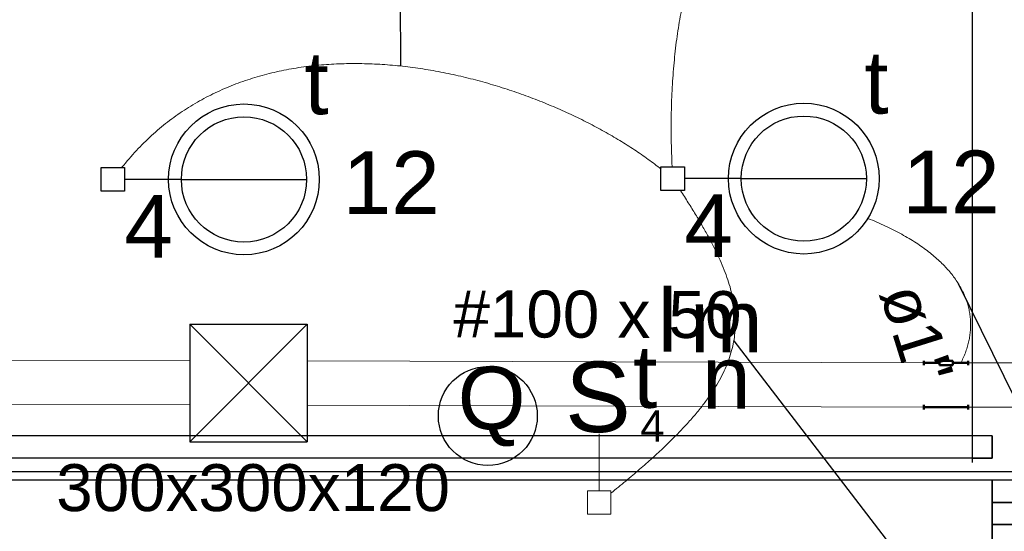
# Model space of a CAD drawing. Header units: millimetres. Extents: x 7 to 269, y 1 to 169.
# Tile 67 of 115: x 79.57 to 81.79, y 35.76 to 36.92. Entities that reach past the tile are written whole.
import ezdxf

# ---------------------------------------------------------------- set-up
doc = ezdxf.new("R2010")
doc.units = ezdxf.units.MM
doc.header["$MEASUREMENT"] = 0
for name, color, linetype, lineweight in [('Eletroduto - Marco Polo', 6, 'Continuous', 9), ('Interruptor - Marco Polo', 150, 'Continuous', 9), ('Layout - Marco Polo', 252, 'Continuous', 25), ('Layout-02 - Marco Polo', 243, 'Continuous', 50), ('Linha de Chamada - Marco Polo', 1, 'Continuous', 25), ('Luminárias - Marco Polo', 5, 'Continuous', 25), ('Textos - Marco Polo', 143, 'Continuous', 25), ('Tomadas - Marco Polo', 150, 'Continuous', 25)]:
    doc.layers.add(name, color=color, linetype=linetype, lineweight=lineweight)
doc.layers.add('Parede - Marco Polo', color=7, linetype='Continuous')
doc.styles.add('Arial', font='arial.ttf')

msp = doc.modelspace()

# ---------------------------------------------------------------- linework, layer by layer
at = {"layer": 'Eletroduto - Marco Polo', "linetype": 'Continuous'}
for p, q in [((75.6834, 36.1597), (79.9532, 36.1467)), ((75.6834, 36.1597), (79.9532, 36.1467)), ((80.2182, 36.1459), (81.6094, 36.1417)), ((81.7094, 36.1416), (83.1128, 36.1427)), ((75.6831, 36.0597), (79.9532, 36.0468)), ((75.6831, 36.0597), (79.9532, 36.0468)), ((80.2182, 36.0459), (81.6094, 36.0417)), ((81.7094, 36.0416), (83.1128, 36.0427))]:
    msp.add_line(p, q, dxfattribs=at)
for points in [[(81.0412, 36.584), (81.0393, 36.6459), (81.0394, 36.7055), (81.0415, 36.7628), (81.0456, 36.818), (81.0516, 36.8712), (81.0597, 36.9225), (81.0698, 36.9721), (81.082, 37.02), (81.0962, 37.0665), (81.1124, 37.1116), (81.1306, 37.1555), (81.1509, 37.1983), (81.1733, 37.2401), (81.1978, 37.2811), (81.2243, 37.3213), (81.253, 37.361), (81.2837, 37.4002), (81.3165, 37.439), (81.3515, 37.4776), (81.3886, 37.5162), (81.4278, 37.5548), (81.4691, 37.5936), (81.5126, 37.6326), (81.5583, 37.6721), (81.6061, 37.7122), (81.6561, 37.7529), (81.7083, 37.7944), (81.7627, 37.8369), (81.8192, 37.8804), (81.878, 37.9252)], [(79.8002, 36.5826), (79.8327, 36.6203), (79.8671, 36.6542), (79.9032, 36.6846), (79.941, 36.7115), (79.9802, 36.735), (80.0208, 36.7553), (80.0626, 36.7725), (80.1054, 36.7866), (80.1491, 36.7979), (80.1935, 36.8064), (80.2386, 36.8122), (80.2841, 36.8156), (80.3299, 36.8165), (80.3759, 36.8151), (80.4219, 36.8116), (80.4678, 36.806), (80.5135, 36.7984), (80.5587, 36.7891), (80.6033, 36.778), (80.6473, 36.7654), (80.6904, 36.7513), (80.7325, 36.7359), (80.7735, 36.7193), (80.8132, 36.7015), (80.8515, 36.6828), (80.8882, 36.6632), (80.9231, 36.6429), (80.9562, 36.622), (80.9873, 36.6005), (81.0163, 36.5787)], [(81.0602, 36.53), (81.0777, 36.5027), (81.094, 36.4763), (81.1091, 36.4508), (81.123, 36.4261), (81.1355, 36.4022), (81.1467, 36.379), (81.1565, 36.3563), (81.1649, 36.3343), (81.1718, 36.3127), (81.1772, 36.2915), (81.181, 36.2706), (81.1832, 36.2501), (81.1838, 36.2297), (81.1828, 36.2094), (81.18, 36.1893), (81.1754, 36.1691), (81.1691, 36.1488), (81.1609, 36.1285), (81.1508, 36.1079), (81.1387, 36.087), (81.1247, 36.0657), (81.1087, 36.0441), (81.0907, 36.022), (81.0705, 35.9993), (81.0482, 35.976), (81.0237, 35.952), (80.997, 35.9272), (80.968, 35.9016), (80.9367, 35.8752), (80.9031, 35.8477)], [(81.4826, 36.4673), (81.5033, 36.4588), (81.5229, 36.4499), (81.5416, 36.4408), (81.5592, 36.4315), (81.5759, 36.4219), (81.5916, 36.4122), (81.6062, 36.4022), (81.6199, 36.392), (81.6327, 36.3816), (81.6445, 36.3711), (81.6553, 36.3604), (81.6652, 36.3495), (81.6742, 36.3385), (81.6822, 36.3274), (81.6894, 36.3162), (81.6956, 36.3048), (81.7009, 36.2934), (81.7053, 36.2819), (81.7089, 36.2703), (81.7116, 36.2586), (81.7134, 36.2469), (81.7144, 36.2352), (81.7145, 36.2234), (81.7138, 36.2116), (81.7123, 36.1998), (81.7099, 36.188), (81.7067, 36.1763), (81.7027, 36.1645), (81.6979, 36.1528), (81.6924, 36.1412)]]:
    msp.add_spline(points, degree=3, dxfattribs=at)
at = {"layer": 'Interruptor - Marco Polo'}
for p, q in [((80.8766, 35.9817), (80.8766, 35.8533)), ((80.8501, 35.8533), (80.9031, 35.8533)), ((80.8501, 35.8002), (80.8501, 35.8533)), ((80.9031, 35.8533), (80.9031, 35.8002)), ((80.9031, 35.8002), (80.8501, 35.8002))]:
    msp.add_line(p, q, dxfattribs=at)
at = {"layer": 'Layout - Marco Polo'}
for p, q in [((81.7178, 37.0768), (81.7178, 35.9168)), ((81.7634, 35.9768), (75.4133, 35.9768)), ((81.7634, 35.9768), (81.7178, 35.9768)), ((81.7634, 35.9768), (81.7634, 35.9268)), ((81.7634, 35.9268), (81.7634, 35.9768)), ((81.7634, 35.9268), (75.4133, 35.9268)), ((81.7178, 35.9268), (81.7634, 35.9268)), ((75.4233, 35.8968), (105.0235, 35.8968)), ((86.7533, 35.8768), (81.7634, 35.8768)), ((81.7634, 35.7768), (81.7634, 35.8268)), ((81.7634, 35.8268), (81.8133, 35.8268)), ((81.8133, 35.8268), (81.7634, 35.8268)), ((81.7634, 35.8268), (81.7634, 35.7768)), ((81.8133, 35.7768), (81.7634, 35.7768)), ((81.7634, 35.7768), (81.8133, 35.7768))]:
    msp.add_line(p, q, dxfattribs=at)
at = {"layer": 'Layout-02 - Marco Polo'}
for p, q in [((81.6094, 36.1365), (81.6094, 36.1465)), ((81.6094, 36.1416), (81.6444, 36.1416)), ((81.6444, 36.1465), (81.6744, 36.1465)), ((81.6444, 36.1365), (81.6444, 36.1465)), ((81.6744, 36.1365), (81.6744, 36.1465)), ((81.6744, 36.1416), (81.7094, 36.1416)), ((81.7094, 36.1365), (81.7094, 36.1465)), ((81.6444, 36.1365), (81.6744, 36.1365)), ((81.6094, 36.0365), (81.6094, 36.0466)), ((81.7094, 36.0416), (81.6094, 36.0416)), ((81.7094, 36.0365), (81.7094, 36.0466))]:
    msp.add_line(p, q, dxfattribs=at)
at = {"layer": 'Linha de Chamada - Marco Polo'}
for p, q in [((80.4292, 36.8108), (80.4262, 37.2721)), ((81.6865, 36.3209), (82.1286, 35.4213)), ((81.1804, 36.1914), (82.1979, 34.8656))]:
    msp.add_line(p, q, dxfattribs=at)
msp.add_circle((80.6255, 36.0219), 0.1116, dxfattribs=at)
at = {"layer": 'Luminárias - Marco Polo'}
for p, q in [((79.7532, 36.5818), (79.8062, 36.5818)), ((79.7532, 36.5288), (79.7532, 36.5818)), ((79.8062, 36.5818), (79.8062, 36.5288)), ((81.0161, 36.5835), (81.0691, 36.5835)), ((81.0161, 36.5305), (81.0161, 36.5835)), ((81.0691, 36.5835), (81.0691, 36.5305)), ((79.9342, 36.5553), (79.8062, 36.5553)), ((79.9342, 36.5553), (80.2167, 36.5553)), ((81.197, 36.557), (81.0691, 36.557)), ((81.197, 36.557), (81.4796, 36.557)), ((79.8062, 36.5288), (79.7532, 36.5288)), ((81.0691, 36.5305), (81.0161, 36.5305))]:
    msp.add_line(p, q, dxfattribs=at)
for centre, radius in [((80.0754, 36.5553), 0.17), ((81.3383, 36.557), 0.17), ((80.0754, 36.5553), 0.1412), ((81.3383, 36.557), 0.1412)]:
    msp.add_circle(centre, radius, dxfattribs=at)
at = {"layer": 'Parede - Marco Polo'}
for p, q in [((81.7634, 35.8768), (75.4133, 35.8768)), ((81.7634, 35.8768), (81.7634, 35.0078)), ((81.7634, 35.0078), (81.7634, 35.8768))]:
    msp.add_line(p, q, dxfattribs=at)
at = {"layer": 'Tomadas - Marco Polo'}
for p, q in [((79.9532, 36.2289), (80.2182, 36.2289)), ((79.9532, 36.2289), (79.9532, 35.9639)), ((79.9532, 36.2289), (80.2182, 35.9639)), ((80.2182, 36.2289), (79.9532, 35.9639)), ((80.2182, 36.2289), (80.2182, 35.9639)), ((79.9532, 35.9639), (80.2182, 35.9639))]:
    msp.add_line(p, q, dxfattribs=at)

# ---------------------------------------------------------------- texts
at = {"layer": 'Interruptor - Marco Polo', "attachment_point": 7, "line_spacing_factor": 0.798, "style": 'Arial'}
for s, insert, char_height, width in [('S', (80.8, 35.9833), 0.1588, 0.19062), ('4', (80.9695, 35.9637), 0.0706, 0.08472)]:
    msp.add_mtext(s, dxfattribs=dict(at, insert=insert, char_height=char_height, width=width))
at = {"layer": 'Linha de Chamada - Marco Polo', "insert": (80.6342, 35.953), "char_height": 0.1412, "width": 0.50832, "attachment_point": 8, "line_spacing_factor": 0.798, "style": 'Arial'}
msp.add_mtext('Q', dxfattribs=at)
at = {"layer": 'Textos - Marco Polo', "attachment_point": 8, "line_spacing_factor": 0.798, "style": 'Arial'}
for s, insert, char_height, width in [('t', (80.239, 36.7005), 0.1412, 0.16944), ('t', (81.502, 36.702), 0.1412, 0.16944), ('12', (80.4075, 36.4775), 0.1412, 0.33888), ('12', (81.6705, 36.479), 0.1412, 0.33888), ('4', (79.8605, 36.379), 0.1412, 0.16944), ('4', (81.1235, 36.3805), 0.1412, 0.16944), ('l', (81.0305, 36.167), 0.1412, 0.16944), ('m', (81.1635, 36.165), 0.1412, 0.16944), ('t', (80.9805, 36.0385), 0.1412, 0.16944), ('n', (81.1635, 36.0385), 0.1412, 0.16944), ('300x300x120', (80.096, 35.8058), 0.1059, 1.39788)]:
    msp.add_mtext(s, dxfattribs=dict(at, insert=insert, char_height=char_height, width=width))
at = {"layer": 'Textos - Marco Polo', "char_height": 0.1059, "attachment_point": 8, "line_spacing_factor": 0.798, "style": 'Arial'}
for s, insert, width, rotation in [('#100 x 50', (80.8726, 36.1968), 1.14372, 359.8224), ('ø1"', (81.5399, 36.1908), 0.38124, 287.3719)]:
    msp.add_mtext(s, dxfattribs=dict(at, insert=insert, width=width, rotation=rotation))

doc.saveas('drawing.dxf')
